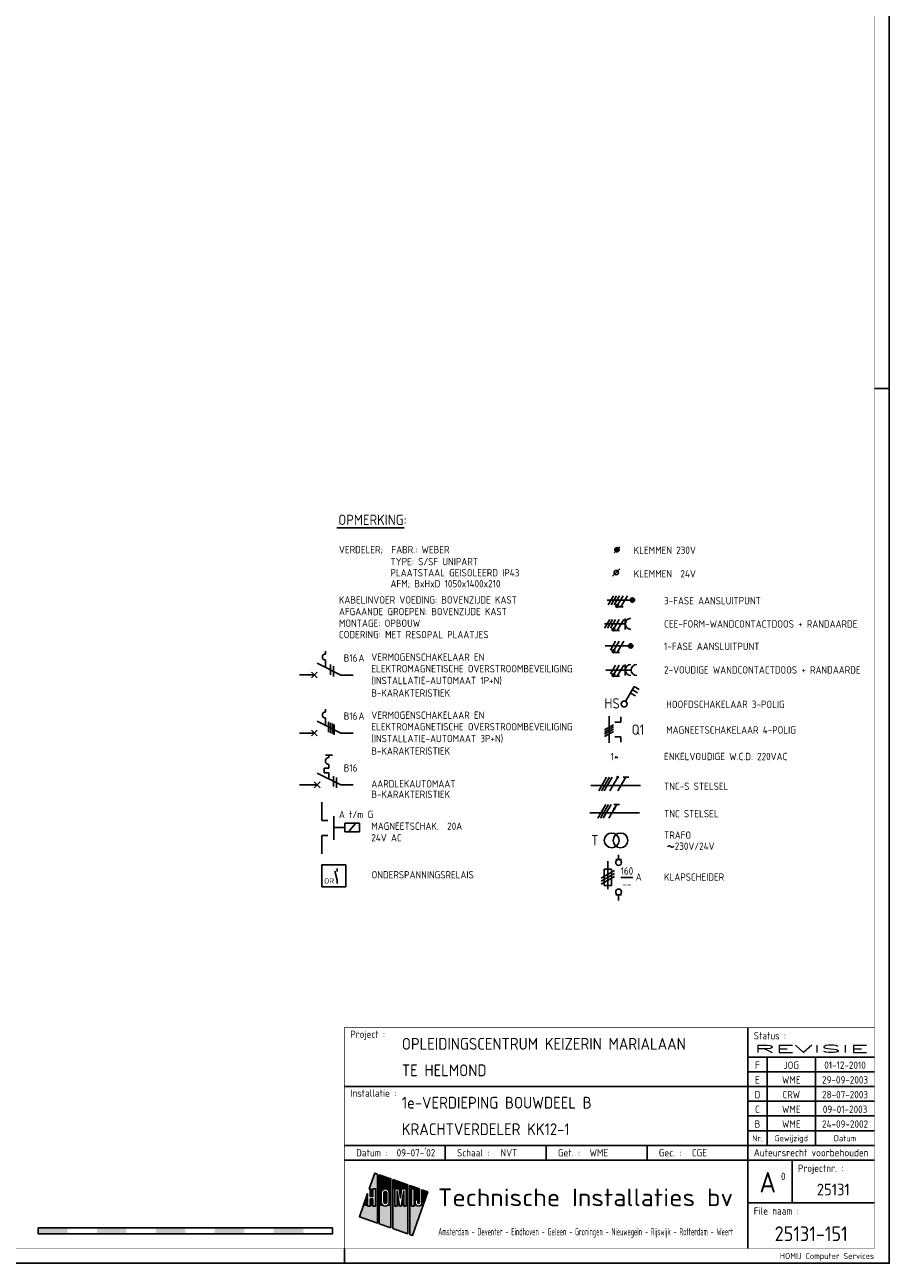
# Model space of a CAD drawing. Header units: millimetres. Extents: x 0 to 1189, y 0 to 841.
# Tile 7 of 9: x 895 to 1189, y 0 to 420. Entities that reach past the tile are written whole.
import ezdxf
from ezdxf.enums import TextEntityAlignment as Align

# ---------------------------------------------------------------- set-up
doc = ezdxf.new("R2010")
doc.units = ezdxf.units.MM
doc.linetypes.add('HIDDEN', pattern=[9.525, 6.35, -3.175])
doc.layers.get('0').update_dxf_attribs({"linetype": 'CONTINUOUS'})
for name, color, linetype in [('1', 7, 'CONTINUOUS'), ('40', 1, 'CONTINUOUS'), ('41', 2, 'CONTINUOUS'), ('70', 1, 'CONTINUOUS'), ('71', 2, 'CONTINUOUS'), ('LIJN025', 10, 'CONTINUOUS'), ('LIJN035', 50, 'CONTINUOUS'), ('LIJN050', 90, 'CONTINUOUS'), ('TEKST25', 1, 'CONTINUOUS'), ('TEKST35', 50, 'CONTINUOUS'), ('TEKST50', 90, 'CONTINUOUS'), ('TEKST70', 130, 'CONTINUOUS')]:
    doc.layers.add(name, color=color, linetype=linetype)
doc.styles.add('5_0', font='iso.shx')
doc.styles.add('HELV', font='ISO.SHX')
doc.styles.add('ISO', font='ISO.SHX')
doc.styles.add('NEN', font='iso.shx')
doc.styles.add('ROMAND', font='romand')

# ---------------------------------------------------------------- blocks, each defined once
blk = doc.blocks.new('A0')
at = {"layer": 'LIJN025'}
for p, q in [((1184, 297), (1189, 297)), ((1141, 45), (1184, 45)), ((1004, 0), (1004, 5))]:
    blk.add_line(p, q, dxfattribs=at)
at = {"layer": 'LIJN050', "const_width": 0.2}
blk.add_lwpolyline([(1184, 836), (25, 836), (25, 5), (1184, 5)], close=True, dxfattribs=at)
blk.add_lwpolyline([(1184, 80), (1004, 80), (1004, 5)], dxfattribs=at)
at = {"layer": 'TEKST25'}
for p, q in [((1141, 80), (1141, 5)), ((1141, 70), (1184, 70)), ((1147.5, 70), (1147.5, 40)), ((1164, 70), (1164, 40)), ((1141, 65), (1184, 65)), ((1004, 60), (1141, 60)), ((1141, 60), (1184, 60)), ((1141, 55), (1184, 55)), ((1141, 50), (1184, 50)), ((1004, 40), (1184, 40)), ((1038.25, 35), (1038.25, 40)), ((1072.5, 35), (1072.5, 40)), ((1106.75, 35), (1106.75, 40)), ((1004, 35), (1184, 35)), ((1156, 35), (1156, 20.5)), ((1141, 20.5), (1184, 20.5))]:
    blk.add_line(p, q, dxfattribs=at)
for points in [[(1189, 841), (1189, 0), (0, 0), (0, 841)], [(1013.68, 25.28), (1014.58, 25.28), (1014.58, 19.41), (1013.68, 19.41), (1013.68, 21.86), (1012.78, 21.86), (1012.78, 19.41), (1011.88, 19.41), (1011.88, 23.67), (1009.11, 15.78), (1015.23, 13.64), (1015.23, 30.22), (1014.28, 30.55), (1012.44, 25.28), (1012.78, 25.28), (1012.78, 22.62), (1013.68, 22.62)], [(1019.81, 12.03), (1019.81, 28.62), (1015.85, 30), (1015.85, 13.42)], [(1018.43, 19.53), (1017.91, 19.41), (1017.37, 19.52), (1016.91, 19.82), (1016.61, 20.28), (1016.51, 20.8), (1016.51, 23.91), (1016.61, 24.43), (1016.9, 24.86), (1017.35, 25.18), (1017.88, 25.28), (1018.41, 25.18), (1018.85, 24.88), (1019.14, 24.45), (1019.25, 23.91), (1019.25, 20.8), (1019.15, 20.26), (1018.86, 19.83)], [(1025.53, 10.03), (1025.53, 26.61), (1020.49, 28.38), (1020.49, 11.8)], [(1022.72, 19.41), (1021.87, 24.56), (1021.87, 19.41), (1021.1, 19.41), (1021.1, 25.28), (1022.62, 25.28), (1023, 22.14), (1023.38, 25.28), (1024.92, 25.28), (1024.92, 19.41), (1024.15, 19.41), (1024.15, 24.56), (1023.29, 19.41)], [(1030.31, 20.61), (1030.24, 20.17), (1029.99, 19.77), (1029.61, 19.5), (1029.16, 19.41), (1028.7, 19.5), (1028.34, 19.76), (1028.09, 20.16), (1028.02, 20.61), (1028.02, 21.54), (1028.88, 21.54), (1028.88, 20.62), (1028.97, 20.41), (1029.17, 20.33), (1029.37, 20.41), (1029.46, 20.62), (1029.46, 25.24), (1026.21, 26.37), (1026.21, 9.79), (1027.14, 9.47), (1032.31, 24.24), (1030.31, 24.94)], [(1026.81, 19.41), (1026.81, 25.28), (1027.69, 25.28), (1027.69, 19.41)], [(1018.38, 20.81), (1018.32, 20.56), (1018.14, 20.38), (1017.89, 20.32), (1017.64, 20.38), (1017.45, 20.57), (1017.39, 20.81), (1017.39, 23.89), (1017.46, 24.14), (1017.63, 24.32), (1017.89, 24.39), (1018.13, 24.32), (1018.31, 24.14), (1018.38, 23.89)], [(900, 12), (900, 10), (1000, 10), (1000, 12)]]:
    blk.add_lwpolyline(points, close=True, dxfattribs=at)
for points in [[(1012.44, 25.28), (1014.28, 30.55), (1015.23, 25.28), (1015.23, 30.22)], [(1015.85, 25.28), (1015.85, 30), (1019.81, 25.28), (1019.81, 28.62)], [(1012.78, 22.62), (1012.78, 25.28), (1013.68, 22.62), (1013.68, 25.28)], [(1014.58, 19.41), (1014.58, 25.28), (1015.23, 19.41), (1015.23, 25.28)], [(1015.85, 23.91), (1015.85, 25.28), (1016.51, 23.91), (1016.61, 24.43)], [(1016.61, 24.43), (1015.85, 25.28), (1016.9, 24.86), (1015.85, 25.28)], [(1016.9, 24.86), (1015.85, 25.28), (1017.35, 25.18), (1015.85, 25.28)], [(1017.35, 25.18), (1015.85, 25.28), (1017.88, 25.28), (1015.85, 25.28)], [(1018.41, 25.18), (1017.88, 25.28), (1018.41, 25.18), (1019.81, 25.28)], [(1018.85, 24.88), (1018.41, 25.18), (1018.85, 24.88), (1019.81, 25.28)], [(1019.14, 24.45), (1018.85, 24.88), (1019.14, 24.45), (1019.81, 25.28)], [(1019.25, 23.91), (1019.14, 24.45), (1019.81, 23.91), (1019.81, 25.28)], [(1020.49, 25.28), (1020.49, 28.38), (1025.53, 25.28), (1025.53, 26.61)], [(1020.49, 19.41), (1020.49, 25.28), (1021.1, 19.41), (1021.1, 25.28)], [(1023, 22.14), (1022.62, 25.28), (1023, 22.14), (1023.38, 25.28)], [(1024.92, 19.41), (1024.92, 25.28), (1025.53, 19.41), (1025.53, 25.28)], [(1026.21, 19.41), (1026.21, 26.37), (1026.81, 19.41), (1026.81, 25.28)], [(1026.81, 25.28), (1026.21, 26.37), (1027.69, 25.28), (1026.21, 26.37)], [(1027.69, 25.28), (1026.21, 26.37), (1029.46, 25.24), (1026.21, 26.37)], [(1027.69, 25.24), (1027.69, 25.28), (1029.46, 25.24)], [(1027.69, 21.54), (1027.69, 25.24), (1029.46, 21.54), (1029.46, 25.24)], [(1010.39, 19.41), (1011.88, 23.67), (1011.88, 19.41), (1011.88, 23.67)], [(1012.78, 19.41), (1012.78, 21.86), (1013.68, 19.41), (1013.68, 21.86)], [(1015.85, 20.8), (1015.85, 23.91), (1016.51, 20.8), (1016.51, 23.91)], [(1017.39, 23.89), (1017.46, 24.14), (1018.38, 23.89), (1018.31, 24.14)], [(1017.39, 20.81), (1017.39, 23.89), (1018.38, 20.81), (1018.38, 23.89)], [(1017.46, 24.14), (1017.63, 24.32), (1018.31, 24.14), (1018.13, 24.32)], [(1017.63, 24.32), (1017.89, 24.39), (1018.13, 24.32), (1017.89, 24.39)], [(1019.25, 20.8), (1019.25, 23.91), (1019.81, 20.8), (1019.81, 23.91)], [(1021.87, 19.41), (1021.87, 24.56), (1022.72, 19.41), (1021.87, 24.56)], [(1023.29, 19.41), (1024.15, 24.56), (1024.15, 19.41), (1024.15, 24.56)], [(1027.69, 19.41), (1027.69, 21.54), (1028.02, 20.61), (1028.02, 21.54)], [(1028.02, 20.61), (1028.02, 21.54), (1028.09, 20.16), (1028.02, 20.61)], [(1028.88, 20.62), (1028.88, 21.54), (1028.97, 20.41), (1028.88, 21.54)], [(1028.97, 20.41), (1028.88, 21.54), (1029.17, 20.33), (1028.88, 21.54)], [(1029.17, 20.33), (1028.88, 21.54), (1029.37, 20.41), (1028.88, 21.54)], [(1029.37, 20.41), (1028.88, 21.54), (1029.46, 20.62), (1028.88, 21.54)], [(1029.46, 20.62), (1028.88, 21.54), (1029.46, 20.62), (1029.46, 21.54)], [(1030.31, 20.61), (1030.31, 24.94), (1031.04, 20.61), (1032.31, 24.24)], [(1009.11, 15.78), (1010.39, 19.41), (1015.23, 13.64), (1015.23, 19.41)], [(1015.85, 19.41), (1015.85, 20.8), (1015.85, 19.41), (1016.51, 20.8)], [(1015.85, 19.41), (1016.51, 20.8), (1015.85, 19.41), (1016.61, 20.28)], [(1015.85, 19.41), (1016.61, 20.28), (1015.85, 19.41), (1016.91, 19.82)], [(1015.85, 19.41), (1016.91, 19.82), (1015.85, 19.41), (1017.37, 19.52)], [(1015.85, 19.41), (1017.37, 19.52), (1015.85, 19.41), (1017.91, 19.41)], [(1015.85, 13.42), (1015.85, 19.41), (1019.81, 12.03), (1019.81, 19.41)], [(1017.45, 20.57), (1017.39, 20.81), (1018.32, 20.56), (1018.38, 20.81)], [(1017.64, 20.38), (1017.45, 20.57), (1018.14, 20.38), (1018.32, 20.56)], [(1017.89, 20.32), (1017.64, 20.38), (1017.89, 20.32), (1018.14, 20.38)], [(1017.91, 19.41), (1018.43, 19.53), (1017.91, 19.41), (1019.81, 19.41)], [(1018.43, 19.53), (1018.86, 19.83), (1018.43, 19.53), (1019.81, 19.41)], [(1018.86, 19.83), (1019.15, 20.26), (1018.86, 19.83), (1019.81, 19.41)], [(1019.81, 19.41), (1019.15, 20.26), (1019.81, 20.8), (1019.25, 20.8)], [(1020.49, 11.8), (1020.49, 19.41), (1025.53, 10.03), (1025.53, 19.41)], [(1026.21, 9.79), (1026.21, 19.41), (1027.14, 9.47), (1030.62, 19.41)], [(1027.69, 19.41), (1028.02, 20.61), (1027.69, 19.41), (1028.09, 20.16)], [(1027.69, 19.41), (1028.09, 20.16), (1027.69, 19.41), (1028.34, 19.76)], [(1027.69, 19.41), (1028.34, 19.76), (1027.69, 19.41), (1028.7, 19.5)], [(1027.69, 19.41), (1028.7, 19.5), (1027.69, 19.41), (1029.16, 19.41)], [(1029.16, 19.41), (1030.62, 19.41), (1029.61, 19.5), (1030.62, 19.41)], [(1030.62, 19.41), (1029.61, 19.5), (1030.62, 19.41), (1029.99, 19.77)], [(1030.62, 19.41), (1029.99, 19.77), (1031.04, 20.61), (1030.24, 20.17)], [(1030.24, 20.17), (1030.31, 20.61), (1030.24, 20.17), (1031.04, 20.61)], [(900, 10), (900, 12), (910, 10), (910, 12)], [(920, 10), (920, 12), (930, 10), (930, 12)], [(940, 10), (940, 12), (950, 10), (950, 12)], [(960, 10), (960, 12), (970, 10), (970, 12)], [(980, 10), (980, 12), (990, 10), (990, 12)]]:
    blk.add_solid(points, dxfattribs=at)
at = {"layer": 'TEKST25', "style": 'ISO'}
for s, p in [('Project :', (1006, 76.5)), ('Status :', (1143, 76)), ('Installatie :', (1006, 56.5)), ('Datum :', (1008, 36.25)), ('Schaal :', (1042.25, 36.25)), ('Get. :', (1076.5, 36.25)), ('Gec. :', (1110.75, 36.25)), ('Projectnr. :', (1158, 31)), ('File naam :', (1143, 16.5))]:
    blk.add_text(s, height=2.5, dxfattribs=at).set_placement(p)
for s, p in [('Nr.', (1144.25, 41.43)), ('Gewijzigd', (1155.75, 41.43)), ('Datum', (1174, 41.43))]:
    blk.add_text(s, height=2, dxfattribs=at).set_placement(p, align=Align.CENTER)
for s, width, p, p2 in [('Auteursrecht voorbehouden', 1.015814, (1143, 36.3), (1182, 36.3)), ('Amsterdam - Deventer - Eindhoven - Geleen - Groningen - Nieuwegein - Rijswijk - Rotterdam - Weert', 0.67468, (1035.88, 9.47), (1136, 9.47))]:
    blk.add_text(s, height=2.5, dxfattribs=dict(at, width=width)).set_placement(p, p2, align=Align.FIT)
blk.add_text('HOMIJ Computer Services', height=2, dxfattribs=at).set_placement((1183.85, 1.46), align=Align.RIGHT)
for tag, p in [('E', (1144.25, 66)), ('NAAM-E', (1155.75, 66)), ('DATUM-E', (1174, 66)), ('D', (1144.25, 61)), ('NAAM-D', (1155.75, 61)), ('DATUM-D', (1174, 61)), ('C', (1144.25, 56)), ('NAAM-C', (1155.75, 56)), ('DATUM-C', (1174, 56)), ('B', (1144.25, 51)), ('NAAM-B', (1155.75, 51)), ('DATUM-B', (1174, 51)), ('A', (1144.25, 46)), ('NAAM-A', (1155.75, 46)), ('DATUM-A', (1174, 46))]:
    blk.add_attdef(tag, text='', height=2.5, dxfattribs=at).set_placement(p, align=Align.CENTER)
for tag, p in [('DATUM', (1021.75, 36.25)), ('SCHAAL', (1057, 36.25)), ('GETEKEND', (1087.25, 36.25)), ('GECONTOL.', (1122, 36.25)), ('FORMAAT', (1152.25, 28.25))]:
    blk.add_attdef(tag, p, '', height=2.5, dxfattribs=at)
at = {"layer": 'TEKST35', "style": 'ISO'}
for tag, p in [('PROJECT', (1023.5, 72.5)), ('PLAATS', (1023.5, 63.5)), ('INSTALLATIE-REGEL1', (1023.5, 52.5)), ('INSTALLATIE-REGEL2', (1023.5, 43.5))]:
    blk.add_attdef(tag, p, '', height=4, dxfattribs=at)
at = {"layer": 'TEKST35', "style": 'ROMAND', "width": 2.899115}
blk.add_attdef('STATUS', text='', height=2.5, dxfattribs=at).set_placement((1143, 71.5), (1182, 71.5), align=Align.FIT)
at = {"layer": 'TEKST35', "style": 'ISO'}
blk.add_attdef('PROJ.NR.', text='', height=4, dxfattribs=at).set_placement((1170, 23), align=Align.CENTER)
at = {"layer": 'TEKST50', "style": 'HELV', "width": 1.169753}
blk.add_text('Technische Installaties bv', height=6, dxfattribs=at).set_placement((1035.72, 19.36), (1135.99, 19.36), align=Align.FIT)
at = {"layer": 'TEKST50', "style": 'ISO'}
blk.add_attdef('FILE-NAAM', text='', height=5, dxfattribs=at).set_placement((1162.5, 7.5), align=Align.CENTER)
at = {"layer": 'TEKST70', "style": 'HELV'}
blk.add_text('A', height=7, dxfattribs=at).set_placement((1147.75, 24), align=Align.CENTER)
blk = doc.blocks.new('T1146')
at = {"layer": '71'}
for p, q in [((-4, 0), (-4, -8)), ((0, -1.5), (-2, -1.5)), ((0, -6.5), (-2, -6.5))]:
    blk.add_line(p, q, dxfattribs=at)
blk = doc.blocks.new('RWS023', base_point=(227, 181))
at = {"layer": '40', "style": 'NEN'}
blk.add_text('~', height=5, dxfattribs=at).set_placement((223.5, 179.5))
blk = doc.blocks.new('KLAPSCHRENVOOI')
at = {"layer": '1', "color": 2}
for p, q in [((-19.2, 4.66), (-19.2, -4.84)), ((-16.5, 5.16), (-14.5, 5.16)), ((-20.45, 1.91), (-17.95, 1.91)), ((-20.45, -3.59), (-20.45, 1.91)), ((-17.95, 1.91), (-17.95, -3.59)), ((-17.95, -3.59), (-20.45, -3.59)), ((-14.5, -6.84), (-16.5, -6.84))]:
    blk.add_line(p, q, dxfattribs=at)
at = {"layer": '1', "color": 1}
for p, q in [((-16.95, 1.46), (-21.45, -1.14)), ((-16.95, 0.46), (-21.45, -2.14)), ((-16.95, -0.54), (-21.45, -3.14))]:
    blk.add_line(p, q, dxfattribs=at)
at = {"layer": '70'}
blk.add_line((-14.69, -0.96), (-10.69, -0.96), dxfattribs=at)
at = {"layer": '71'}
for centre in [(-15.5, 4.16), (-15.5, -5.84)]:
    blk.add_circle(centre, 1, dxfattribs=at)
at = {"layer": 'LIJN035'}
for p, q in [((-15.5, 5.16), (-15.5, 6.76)), ((-15.5, -6.84), (-15.5, -8.69))]:
    blk.add_line(p, q, dxfattribs=at)
at = {"layer": '40', "style": 'NEN'}
for s, p in [('160', (-12.69, 0.04)), ('--', (-12.69, -4.46))]:
    blk.add_text(s, height=2.5, dxfattribs=at).set_placement(p, align=Align.CENTER)
blk.add_text('A', height=2.5, dxfattribs=at).set_placement((-9.69, -1.96))
at = {"layer": 'TEKST25', "style": 'ISO'}
blk.add_text('KLAPSCHEIDER', height=2.5, dxfattribs=at).set_placement((-0.06, -2.04))

msp = doc.modelspace()

# ---------------------------------------------------------------- linework, layer by layer
at = {"color": 10}
for p, q in [((1090.34, 160.36), (1093.05, 165.05)), ((1091.28, 160.36), (1093.98, 165.05)), ((1092.22, 160.36), (1094.92, 165.05)), ((1094.09, 160.36), (1096.8, 165.05)), ((1096.9, 160.36), (1099.61, 165.05)), ((1098.67, 165.05), (1100.55, 165.05)), ((1090.02, 151.06), (1092.72, 155.75)), ((1090.95, 151.06), (1093.66, 155.75)), ((1091.89, 151.06), (1094.6, 155.75)), ((1093.77, 151.06), (1096.47, 155.75)), ((1095.53, 155.75), (1097.41, 155.75))]:
    msp.add_line(p, q, dxfattribs=at)
at = {"color": 50}
for p, q in [((1087.67, 162.23), (1104.55, 162.23)), ((1087.35, 152.93), (1104.22, 152.93))]:
    msp.add_line(p, q, dxfattribs=at)
at = {"color": 10, "const_width": 0.469}
for points in [[(1096.59, 165.16, 1), (1097, 164.93, 1)], [(1095.46, 154.46, 1), (1095.86, 154.22, 1)]]:
    msp.add_lwpolyline(points, format="xyb", close=True, dxfattribs=at)
at = {"layer": '1', "color": 1}
for p, q in [((1095.36, 226.61), (1093.61, 223.58)), ((1096.36, 226.61), (1094.61, 223.58)), ((1097.36, 226.61), (1095.61, 223.58)), ((1098.61, 226.61), (1096.88, 223.62)), ((1100.11, 226.61), (1097.92, 222.82)), ((1094.09, 218.61), (1092.34, 215.58)), ((1095.09, 218.61), (1093.34, 215.58)), ((1096.09, 218.61), (1094.34, 215.58)), ((1097.34, 218.61), (1095.61, 215.62)), ((1098.84, 218.61), (1096.65, 214.82)), ((1096.09, 211.21), (1094.34, 208.18)), ((1097.34, 211.21), (1095.61, 208.22)), ((1098.84, 211.21), (1096.65, 207.42)), ((1096.09, 203.11), (1094.34, 200.08)), ((1097.34, 203.11), (1095.61, 200.12)), ((1098.84, 203.11), (1096.65, 199.32))]:
    msp.add_line(p, q, dxfattribs=at)
at = {"layer": '1', "color": 2}
for p, q in [((994.75, 203.74), (1002.78, 199.72)), ((994.75, 184.04), (1002.78, 180.02)), ((998.74, 172.51), (998.74, 171.71)), ((998.74, 169.31), (998.74, 168.11)), ((994.75, 166.44), (1002.78, 162.42)), ((998.74, 168.11), (997.14, 168.11)), ((997.14, 168.11), (997.14, 166.51)), ((997.14, 166.51), (998.74, 166.51)), ((998.74, 166.51), (998.74, 164.45))]:
    msp.add_line(p, q, dxfattribs=at)
at = {"layer": '1', "color": 1}
for centre in [(1096.64, 223.18), (1095.37, 215.18), (1095.37, 207.78), (1095.37, 199.68)]:
    msp.add_circle(centre, 0.5, dxfattribs=at)
at = {"layer": '1', "color": 2}
msp.add_arc((998.74, 170.51), 1.2, 90, 270, dxfattribs=at)
at = {"layer": '40'}
msp.add_line((1097.57, 235.76), (1095.07, 233.26), dxfattribs=at)
at = {"layer": '40', "color": 2}
msp.add_circle((1096.32, 234.51), 0.75, dxfattribs=at)
at = {"layer": '70'}
for p, q in [((1095.57, 241.26), (1097.57, 243.26)), ((1098.7, 222.82), (1097.15, 222.82)), ((1097.43, 214.82), (1095.88, 214.82)), ((1097.43, 207.42), (1095.88, 207.42)), ((999.25, 203.24), (999.25, 199.74)), ((1000.25, 202.74), (1000.25, 199.24)), ((1097.43, 199.32), (1095.88, 199.32)), ((998.61, 183.85), (998.61, 180.35)), ((999.26, 183.53), (999.26, 180.03)), ((999.91, 183.21), (999.91, 179.71)), ((1000.55, 182.88), (1000.55, 179.38)), ((1092.35, 181.08), (1095.38, 182.83)), ((1095.38, 182.08), (1092.35, 180.33)), ((1092.35, 179.58), (1095.38, 181.33)), ((1092.35, 178.83), (1095.38, 180.58)), ((1000.32, 165.42), (1000.32, 161.92)), ((1001.32, 164.92), (1001.32, 161.42))]:
    msp.add_line(p, q, dxfattribs=at)
at = {"layer": '70', "const_width": 0.5}
for points in [[(1096.39, 223.18, 1), (1096.89, 223.18, 1)], [(1095.12, 215.18, 1), (1095.62, 215.18, 1)], [(1095.12, 207.78, 1), (1095.62, 207.78, 1)], [(1095.12, 199.68, 1), (1095.62, 199.68, 1)]]:
    msp.add_lwpolyline(points, format="xyb", close=True, dxfattribs=at)
at = {"layer": '71'}
for p, q in [((1099.39, 215.21), (1099.39, 218.96)), ((1092.3, 217.09), (1099.39, 217.09)), ((997.53, 206.85), (997.53, 207.85)), ((997.53, 202.35), (997.53, 204.85)), ((1099.39, 199.53), (1099.39, 203.28)), ((1092.79, 201.41), (1101.39, 201.41)), ((1099.49, 190.75), (1102.39, 195.77)), ((1101.14, 193.61), (1102.87, 192.61)), ((1101.77, 194.69), (1103.5, 193.69)), ((1102.39, 195.77), (1104.12, 194.77)), ((997.53, 187.15), (997.53, 188.15)), ((997.53, 182.65), (997.53, 185.15)), ((1093.86, 185.7), (1093.86, 176.7)), ((1097.86, 183.7), (1095.86, 183.7)), ((1097.86, 178.7), (1095.86, 178.7)), ((993.75, 163.42), (995.75, 161.42)), ((993.75, 161.42), (995.75, 163.42)), ((1009.12, 149.43), (1004.12, 149.43)), ((1004.12, 149.43), (1004.12, 146.43)), ((1009.12, 146.43), (1009.12, 149.43)), ((1004.12, 146.43), (1009.12, 146.43)), ((1004.46, 135.25), (996.36, 135.25)), ((996.36, 135.25), (996.36, 127.75)), ((1004.46, 127.75), (1004.46, 135.25)), ((1001.54, 130.01), (1000.78, 133.11)), ((996.36, 127.75), (1004.46, 127.75))]:
    msp.add_line(p, q, dxfattribs=at)
for centre, radius in [((1096.57, 242.26), 0.75), ((1096.57, 242.26), 0.5), ((1096.57, 242.26), 0.25), ((1101.79, 225.17), 0.75), ((1101.79, 225.17), 0.5), ((1101.79, 225.17), 0.25), ((1101.21, 209.59), 0.75), ((1101.21, 209.59), 0.5), ((1101.21, 209.59), 0.25), ((1098.99, 189.89), 1), ((1094.76, 143.55), 2.5), ((1097.76, 143.55), 2.5)]:
    msp.add_circle(centre, radius, dxfattribs=at)
for centre, radius in [((1101.27, 217.09), 1.88), ((997.53, 205.85), 1), ((1101.27, 201.41), 1.88), ((1103.27, 201.41), 1.88), ((997.53, 186.15), 1)]:
    msp.add_arc(centre, radius, 90, 270, dxfattribs=at)
at = {"layer": 'LIJN025', "linetype": 'Continuous'}
msp.add_line((1001.42, 249.67), (1024.31, 249.67), dxfattribs=at)
at = {"layer": 'LIJN025', "color": 2, "linetype": 'Continuous'}
for p, q in [((992.82, 198.74), (994.8, 200.72)), ((992.82, 200.72), (994.8, 198.74)), ((992.82, 181.02), (994.8, 179.04)), ((992.82, 179.04), (994.8, 181.02))]:
    msp.add_line(p, q, dxfattribs=at)
at = {"layer": 'LIJN025', "color": 2, "linetype": 'HIDDEN', "ltscale": 2.5}
msp.add_line((1004.12, 147.93), (1000.36, 147.93), dxfattribs=at)
at = {"layer": 'LIJN025', "color": 1, "linetype": 'Continuous'}
msp.add_line((1005.42, 146.43), (1007.93, 149.43), dxfattribs=at)
at = {"layer": 'LIJN035'}
for p, q in [((1101.29, 225.17), (1093.21, 225.17)), ((1100.71, 209.59), (1092.51, 209.59)), ((993.81, 199.73), (988.74, 199.73)), ((1002.78, 199.72), (1006.99, 199.72)), ((1097.86, 183.7), (1097.86, 185.5)), ((993.81, 180.03), (988.74, 180.03)), ((1002.78, 180.02), (1006.99, 180.02)), ((1097.86, 176.9), (1097.86, 178.7)), ((994.76, 162.43), (988.74, 162.43)), ((1002.78, 162.42), (1006.99, 162.42)), ((996.36, 150.27), (996.36, 156.56)), ((996.36, 138.99), (996.36, 145.27)), ((1001.54, 133.98), (1001.54, 133)), ((1001.54, 130.01), (1001.54, 128.88))]:
    msp.add_line(p, q, dxfattribs=at)
at = {"layer": 'LIJN050'}
msp.add_line((997.54, 172.51), (999.93, 172.51), dxfattribs=at)

# ---------------------------------------------------------------- block references
at = {"layer": '40'}
msp.add_blockref('RWS023', (1116.76, 140.35), dxfattribs=at)
at = {"layer": 'LIJN025'}
ref = msp.add_blockref('A0', (0, 0), dxfattribs=at)
ref.add_attrib('PROJECT', 'OPLEIDINGSCENTRUM KEIZERIN MARIALAAN', (1023.5, 72.5), dxfattribs={"layer": 'TEKST35', "height": 4, "style": 'ISO'})
ref.add_attrib('PLAATS', 'TE HELMOND', (1023.5, 63.5), dxfattribs={"layer": 'TEKST35', "height": 4, "style": 'ISO'})
ref.add_attrib('INSTALLATIE-REGEL1', '1e-VERDIEPING BOUWDEEL B', (1023.5, 52.5), dxfattribs={"layer": 'TEKST35', "height": 4, "style": 'ISO'})
ref.add_attrib('INSTALLATIE-REGEL2', 'KRACHTVERDELER KK12-1', (1023.5, 43.5), dxfattribs={"layer": 'TEKST35', "height": 4, "style": 'ISO'})
ref.add_attrib('PROJ.NR.', '25131', dxfattribs={"layer": 'TEKST35', "height": 4, "style": 'ISO'}).set_placement((1170, 23), align=Align.CENTER)
ref.add_attrib('FILE-NAAM', '25131-151', dxfattribs={"layer": 'TEKST50', "height": 5, "style": 'ISO'}).set_placement((1162.5, 7.5), align=Align.CENTER)
ref.add_attrib('DATUM', "09-07-'02", (1021.75, 36.25), dxfattribs={"layer": 'TEKST25', "height": 2.5, "style": 'ISO'})
ref.add_attrib('SCHAAL', 'NVT', (1057, 36.25), dxfattribs={"layer": 'TEKST25', "height": 2.5, "style": 'ISO'})
ref.add_attrib('GETEKEND', 'WME', (1087.25, 36.25), dxfattribs={"layer": 'TEKST25', "height": 2.5, "style": 'ISO'})
ref.add_attrib('GECONTOL.', 'CGE', (1122, 36.25), dxfattribs={"layer": 'TEKST25', "height": 2.5, "style": 'ISO'})
ref.add_attrib('STATUS', 'REVISIE', dxfattribs={"layer": 'TEKST35', "color": 10, "height": 2.5, "style": 'ROMAND', "width": 2.899115}).set_placement((1143, 71.5), (1182, 71.5), align=Align.FIT)
ref.add_attrib('FORMAAT', '0', (1152.25, 28.25), dxfattribs={"layer": 'TEKST25', "height": 2.5, "style": 'ISO'})
ref.add_attrib('A', 'B', dxfattribs={"layer": 'TEKST25', "height": 2.5, "style": 'ISO'}).set_placement((1144.25, 46), align=Align.CENTER)
ref.add_attrib('NAAM-A', 'WME', dxfattribs={"layer": 'TEKST25', "height": 2.5, "style": 'ISO'}).set_placement((1155.75, 46), align=Align.CENTER)
ref.add_attrib('DATUM-A', '24-09-2002', dxfattribs={"layer": 'TEKST25', "height": 2.5, "style": 'ISO'}).set_placement((1174, 46), align=Align.CENTER)
ref.add_attrib('B', 'C', dxfattribs={"layer": 'TEKST25', "height": 2.5, "style": 'ISO'}).set_placement((1144.25, 51), align=Align.CENTER)
ref.add_attrib('NAAM-B', 'WME', dxfattribs={"layer": 'TEKST25', "height": 2.5, "style": 'ISO'}).set_placement((1155.75, 51), align=Align.CENTER)
ref.add_attrib('DATUM-B', '09-01-2003', dxfattribs={"layer": 'TEKST25', "height": 2.5, "style": 'ISO'}).set_placement((1174, 51), align=Align.CENTER)
ref.add_attrib('C', 'D', dxfattribs={"layer": 'TEKST25', "height": 2.5, "style": 'ISO'}).set_placement((1144.25, 56), align=Align.CENTER)
ref.add_attrib('NAAM-C', 'CRW', dxfattribs={"layer": 'TEKST25', "height": 2.5, "style": 'ISO'}).set_placement((1155.75, 56), align=Align.CENTER)
ref.add_attrib('DATUM-C', '28-07-2003', dxfattribs={"layer": 'TEKST25', "height": 2.5, "style": 'ISO'}).set_placement((1174, 56), align=Align.CENTER)
ref.add_attrib('D', 'E', dxfattribs={"layer": 'TEKST25', "height": 2.5, "style": 'ISO'}).set_placement((1144.25, 61), align=Align.CENTER)
ref.add_attrib('NAAM-D', 'WME', dxfattribs={"layer": 'TEKST25', "height": 2.5, "style": 'ISO'}).set_placement((1155.75, 61), align=Align.CENTER)
ref.add_attrib('DATUM-D', '29-09-2003', dxfattribs={"layer": 'TEKST25', "height": 2.5, "style": 'ISO'}).set_placement((1174, 61), align=Align.CENTER)
ref.add_attrib('E', 'F', dxfattribs={"layer": 'TEKST25', "height": 2.5, "style": 'ISO'}).set_placement((1144.25, 66), align=Align.CENTER)
ref.add_attrib('NAAM-E', 'JOG', dxfattribs={"layer": 'TEKST25', "height": 2.5, "style": 'ISO'}).set_placement((1155.75, 66), align=Align.CENTER)
ref.add_attrib('DATUM-E', '01-12-2010', dxfattribs={"layer": 'TEKST25', "height": 2.5, "style": 'ISO'}).set_placement((1174, 66), align=Align.CENTER)
at = {"layer": 'LIJN025', "color": 2, "linetype": 'Continuous', "rotation": 180}
msp.add_blockref('T1146', (996.36, 143.77), dxfattribs=at)
at = {"layer": 'LIJN025'}
msp.add_blockref('KLAPSCHRENVOOI', (1112.61, 131.89), dxfattribs=at)

# ---------------------------------------------------------------- texts
at = {"layer": '40', "style": 'NEN'}
for s, height, p in [('B16', 2.5, (1003.78, 204.22)), ('A', 2.5, (1008.78, 204.22)), ('B16', 2.5, (1003.78, 184.52)), ('A', 2.5, (1008.78, 184.52)), ('B16', 2.5, (1003.78, 166.92)), ('230V/24V', 2.5, (1116.16, 140.35)), ('OR', 1.8, (997.13, 128.91))]:
    msp.add_text(s, height=height, dxfattribs=at).set_placement(p)
at = {"layer": '41', "style": 'NEN'}
msp.add_text('T', height=3.5, dxfattribs=at).set_placement((1090.27, 141.87), align=Align.RIGHT)
at = {"layer": 'TEKST25'}
for s, style, p in [('VERDELER;  FABR.: WEBER', 'ISO', (1002.15, 241.04)), ('TYPE: S/SF UNIPART', 'ISO', (1019.65, 236.98)), ('KLEMMEN 230V', 'ISO', (1102.24, 240.84)), ('PLAATSTAAL GEISOLEERD IP43', 'ISO', (1019.65, 233.18)), ('AFM; BxHxD 1050x1400x210', 'ISO', (1019.65, 229.48)), ('KLEMMEN  24V', 'ISO', (1102.24, 232.84)), ('KABELINVOER VOEDING: BOVENZIJDE KAST', 'ISO', (1002.15, 223.97)), ('3-FASE AANSLUITPUNT', 'ISO', (1112.55, 223.7)), ('AFGAANDE GROEPEN: BOVENZIJDE KAST', 'ISO', (1002.15, 220.02)), ('CODERING: MET RESOPAL PLAATJES', 'ISO', (1002.15, 212.21)), ('MONTAGE: OPBOUW', 'ISO', (1002.15, 216.04)), ('CEE-FORM-WANDCONTACTDOOS + RANDAARDE', 'ISO', (1112.55, 215.8)), ('1-FASE AANSLUITPUNT', 'ISO', (1112.55, 208.2)), ('VERMOGENSCHAKELAAR EN ', 'ISO', (1013.15, 204.53)), ('ELEKTROMAGNETISCHE OVERSTROOMBEVEILIGING', 'ISO', (1013.15, 200.6)), ('2-VOUDIGE WANDCONTACTDOOS + RANDAARDE', 'ISO', (1112.55, 200.2)), ('(INSTALLATIE-AUTOMAAT 1P+N)', 'ISO', (1013.15, 196.6)), ('B-KARAKTERISTIEK', 'ISO', (1013.15, 192.35)), ('HOOFDSCHAKELAAR 3-POLIG', 'ISO', (1113.25, 188.5)), ('VERMOGENSCHAKELAAR EN ', 'ISO', (1013.15, 184.83)), ('ELEKTROMAGNETISCHE OVERSTROOMBEVEILIGING', 'ISO', (1013.15, 180.9)), ('MAGNEETSCHAKELAAR 4-POLIG', 'ISO', (1113.25, 179.8)), ('(INSTALLATIE-AUTOMAAT 3P+N)', 'ISO', (1013.15, 176.9)), ('B-KARAKTERISTIEK', 'ISO', (1013.15, 172.65)), ('1*', '5_0', (1094.44, 170.79)), ('ENKELVOUDIGE W.C.D. 220VAC', 'ISO', (1112.55, 170.8)), ('AARDLEKAUTOMAAT', 'ISO', (1013.15, 161.53)), ('B-KARAKTERISTIEK', 'ISO', (1013.15, 157.95)), ('TNC-S STELSEL', 'ISO', (1112.55, 160.7)), ('A t/m G', 'ISO', (1002.14, 151.14)), ('TNC STELSEL', 'ISO', (1112.55, 151.4)), ('MAGNEETSCHAK.  20A', 'ISO', (1013.14, 147.14)), ('24V AC', 'ISO', (1013.14, 143.21)), ('TRAFO', 'ISO', (1112.55, 144.1)), ('ONDERSPANNINGSRELAIS', 'ISO', (1013.23, 130.63))]:
    msp.add_text(s, height=2.5, dxfattribs=dict(at, style=style)).set_placement(p)
at = {"layer": 'TEKST35', "linetype": 'HIDDEN', "style": 'ISO'}
msp.add_text('OPMERKING:', height=3.5, dxfattribs=at).set_placement((1001.91, 250.67))
at = {"layer": 'TEKST35', "style": 'NEN'}
for s, p in [('HS', (1092.3, 188.33)), ('Q1', (1101.5, 179.43))]:
    msp.add_text(s, height=3.5, dxfattribs=at).set_placement(p)

doc.saveas('drawing.dxf')
